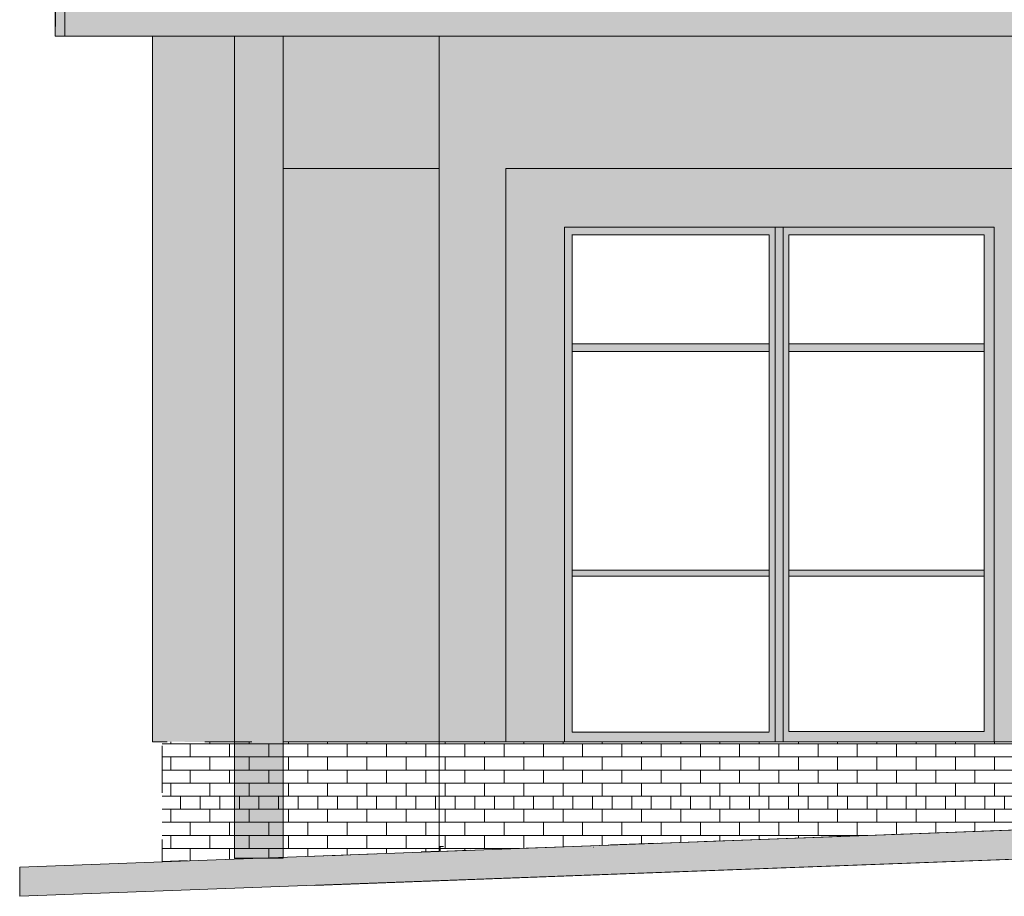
# Model space of a CAD drawing. Header units: millimetres. Extents: x -68772 to 137055, y -73300 to 19650.
# Tile 139 of 212: x 67165 to 72209, y -43661 to -39170. Entities that reach past the tile are written whole.
import ezdxf

# ---------------------------------------------------------------- set-up
doc = ezdxf.new("R2010")
doc.units = ezdxf.units.MM
doc.header["$MEASUREMENT"] = 0
doc.linetypes.add('Przerywana', pattern=[480, 240, -240])
for name, color, linetype, lineweight in [('Floors_Nr_pióra__1', 7, 'Continuous', 18), ('Nowe_0_Nr_pióra__1', 7, 'Continuous', 18), ('Nowe_0_Nr_pióra__7', 7, 'Continuous', 5), ('Nowe_440-K Belki_Nr_pióra__1', 7, 'Continuous', 18), ('Nowe_810-G Ogólne_Nr_pióra__1', 7, 'Continuous', 18), ('Nowe_810-G Ogólne_Nr_pióra__22', 22, 'Continuous', 18), ('Nowe_810-G Ogólne_Nr_pióra__26', 13, 'Continuous', 18), ('Nowe_810-G Ogólne_Nr_pióra__61', 255, 'Continuous', 18), ('Nowe_810-G Ogólne_Nr_pióra__9', 254, 'Continuous', 18), ('Nowe_NIEWIDOCZNE DACHY_Nr_pióra__1', 7, 'Continuous', 18), ('Nowe_Walls_Nr_pióra__1', 7, 'Continuous', 18), ('Spot Elevations_Nr_pióra__1', 7, 'Continuous', 18), ('Walls_Nr_pióra__1', 7, 'Continuous', 18)]:
    doc.layers.add(name, color=color, linetype=linetype, lineweight=lineweight)
pattern_1 = [(0, (0, 0), (0, 67), []), (90, (0, 0), (-201, 0), [67, -67]), (90, (100.5, 67), (-201, 0), [67, -201, 67, -67]), (90, (50.25, 201), (-100.5, 0), [67, -335])]

msp = doc.modelspace()

# ---------------------------------------------------------------- hatches: boundary and pattern name
at = {"layer": 'Nowe_0_Nr_pióra__1', "linetype": 'Continuous', "lineweight": 18}
msp.add_hatch(color=7, dxfattribs=at).paths.add_polyline_path([(67164.6, -43510.9), (79374.3, -43055.5), (82812.9, -42966.6), (89123.8, -42805.5), (89814.2, -42805.5), (89814.2, -42955.5), (82579, -43122.3), (79374.3, -43205.5), (67164.6, -43660.9)])
at = {"layer": 'Nowe_810-G Ogólne_Nr_pióra__1', "linetype": 'Continuous', "lineweight": 18}
h = msp.add_hatch(dxfattribs=at)
h.set_pattern_fill('CEGŁA___WIĄZANIE_POSPOLITE', style=0, pattern_type=2)
h.set_pattern_definition(pattern_1)
h.paths.add_polyline_path([(69313.9, -42869.3), (67894.8, -42869.3), (67894.8, -43482.2), (68676.6, -43455.9), (68676.6, -43455.5), (69319.4, -43429), (69319.4, -43405.5), (69313.9, -43405.4)])
h = msp.add_hatch(dxfattribs=at)
h.set_pattern_fill('CEGŁA___WIĄZANIE_POSPOLITE', style=0, pattern_type=2)
h.set_pattern_definition(pattern_1)
h.paths.add_polyline_path([(69313.9, -42869.3), (69313.9, -43430.8), (75168.3, -43212.4), (75168.3, -42869.3)])
at = {"layer": 'Nowe_810-G Ogólne_Nr_pióra__22', "linetype": 'Continuous', "lineweight": 18}
msp.add_hatch(color=22, dxfattribs=at).paths.add_polyline_path([(67346.3, -39254.8), (67353.6, -38804.8), (89655.6, -38804.8), (89655.6, -39254.8)])
at = {"layer": 'Nowe_810-G Ogólne_Nr_pióra__26', "linetype": 'Continuous', "lineweight": 0}
h = msp.add_hatch(color=25, dxfattribs=at)
h.paths.add_polyline_path([(72156.1, -42869.3), (69955.8, -42869.3), (69955.8, -40232.3), (72156.1, -40232.3)])
h.paths.add_polyline_path([(69995.8, -40271.6), (71003.4, -40271.6), (71003.4, -42816.1), (69995.8, -42816.1)], flags=0)
h.paths.add_polyline_path([(71105.2, -40271.6), (72105.7, -40271.6), (72105.7, -42816.1), (71105.2, -42816.1)], flags=0)
for points in [[(69995.8, -40831.1), (72105.7, -40831.1), (72105.7, -40870.4), (69995.8, -40870.4)], [(69995.8, -41991), (72105.7, -41991), (72105.7, -42021.6), (69995.8, -42021.6)]]:
    msp.add_hatch(color=25, dxfattribs=at).paths.add_polyline_path(points)
at = {"layer": 'Nowe_810-G Ogólne_Nr_pióra__61', "linetype": 'Continuous', "lineweight": 18}
for points in [[(69313.9, -39932.3), (68514.9, -39932.3), (68514.9, -42869.3), (69313.9, -42869.3)], [(69655.8, -42869.3), (69708.8, -42869.3), (69955.8, -42869.3), (69955.8, -40232.3), (70949.6, -40232.3), (72156.1, -40232.3), (72156.1, -42869.3), (72577.3, -42869.3), (72577.3, -40232.3), (73564.9, -40232.3), (73564.9, -39932.3), (70985.8, -39932.3), (69655.8, -39932.3)]]:
    msp.add_hatch(color=255, dxfattribs=at).paths.add_polyline_path(points)
at = {"layer": 'Nowe_810-G Ogólne_Nr_pióra__9', "linetype": 'Continuous', "lineweight": 18}
for points in [[(67844.8, -39254.8), (67844.8, -42869.3), (68244.8, -42870), (68244.8, -42869.3), (68264.9, -42869.3), (68264.9, -39932.3), (69336.1, -39932.3), (69336.1, -39254.8)], [(68514.9, -39254.8), (68264.9, -39254.8), (68264.9, -43465.2), (68514.9, -43465.2)], [(69313.9, -39254.8), (69313.9, -42869.3), (69655.8, -42869.3), (69655.8, -39932.3), (70985.8, -39932.3), (73564.9, -39932.3), (73564.9, -39254.8), (71067.8, -39254.8)]]:
    msp.add_hatch(color=254, dxfattribs=at).paths.add_polyline_path(points)

# ---------------------------------------------------------------- linework, layer by layer
at = {"layer": 'Floors_Nr_pióra__1', "color": 7, "linetype": 'Continuous', "lineweight": 18}
for p, q in [((79374.3, -43055.5), (68676.6, -43455.5)), ((68676.6, -43605.5), (79374.3, -43205.5))]:
    msp.add_line(p, q, dxfattribs=at)
at = {"layer": 'Nowe_0_Nr_pióra__1', "color": 7, "linetype": 'Continuous', "lineweight": 18, "flags": 128}
msp.add_lwpolyline([(67164.6, -43510.9), (79374.3, -43055.5), (82812.9, -42966.6), (89123.8, -42805.5), (89814.2, -42805.5), (89814.2, -42955.5), (82579, -43122.3), (79374.3, -43205.5), (67164.6, -43660.9)], close=True, dxfattribs=at)
at = {"layer": 'Nowe_0_Nr_pióra__7', "color": 7, "linetype": 'Continuous', "lineweight": 5}
msp.add_line((67844.8, -42869.3), (67919.4, -42869.3), dxfattribs=at)
at = {"layer": 'Nowe_440-K Belki_Nr_pióra__1', "color": 7, "linetype": 'Continuous', "lineweight": 18}
for p, q in [((67346.3, -39254.8), (67346.3, -38804.8)), ((89655.6, -39254.8), (67346.3, -39254.8))]:
    msp.add_line(p, q, dxfattribs=at)
at = {"layer": 'Nowe_810-G Ogólne_Nr_pióra__1', "color": 7, "linetype": 'Przerywana', "lineweight": 18, "flags": 128}
for points in [[(67346.3, -39254.8), (67353.6, -38804.8), (89655.6, -38804.8), (89655.6, -39254.8)], [(69313.9, -42869.3), (67894.8, -42869.3), (67894.8, -43482.2), (68676.6, -43455.9), (68676.6, -43455.5), (69319.4, -43429), (69319.4, -43405.5), (69313.9, -43405.4)], [(69313.9, -42869.3), (69313.9, -43430.8), (75168.3, -43212.4), (75168.3, -42869.3)]]:
    msp.add_lwpolyline(points, close=True, dxfattribs=at)
at = {"layer": 'Nowe_810-G Ogólne_Nr_pióra__1', "color": 7, "linetype": 'Continuous', "lineweight": 18, "flags": 128}
for points in [[(68514.9, -39254.8), (68264.9, -39254.8), (68264.9, -43465.2), (68514.9, -43465.2)], [(69313.9, -39932.3), (68514.9, -39932.3), (68514.9, -42869.3), (69313.9, -42869.3)], [(69655.8, -42869.3), (69708.8, -42869.3), (69955.8, -42869.3), (69955.8, -40232.3), (70949.6, -40232.3), (72156.1, -40232.3), (72156.1, -42869.3), (72577.3, -42869.3), (72577.3, -40232.3), (73564.9, -40232.3), (73564.9, -39932.3), (70985.8, -39932.3), (69655.8, -39932.3)]]:
    msp.add_lwpolyline(points, close=True, dxfattribs=at)
at = {"layer": 'Nowe_NIEWIDOCZNE DACHY_Nr_pióra__1', "color": 7, "linetype": 'Continuous', "lineweight": 18}
msp.add_line((67402.6, -37446.9), (67395.5, -39254.9), dxfattribs=at)
at = {"layer": 'Nowe_Walls_Nr_pióra__1', "color": 7, "linetype": 'Continuous', "lineweight": 18}
for p, q in [((69955.8, -40232.3), (70949.6, -40232.3)), ((69955.8, -40232.3), (72156.1, -40232.3)), ((69955.8, -42869.3), (69955.8, -40232.3)), ((70949.6, -40232.3), (72156.1, -40232.3)), ((71035.2, -40232.3), (71035.2, -42869.3)), ((71075.2, -42869.3), (71075.2, -40232.3)), ((72156.1, -40232.3), (72156.1, -41882.3)), ((72156.1, -40232.3), (72156.1, -42869.3)), ((69995.8, -40270.8), (69995.8, -42819.4)), ((69995.8, -40271.6), (71003.4, -40271.6)), ((71003.4, -42816.1), (71003.4, -40271.6)), ((71105.2, -42816.1), (71105.2, -40271.6)), ((71105.2, -40271.6), (72105.7, -40271.6)), ((72105.7, -40271.6), (72105.7, -42816.1)), ((71003.4, -40831.1), (69995.8, -40831.1)), ((72105.7, -40831.1), (71105.2, -40831.1)), ((69995.8, -40870.4), (71003.4, -40870.4)), ((71105.2, -40870.4), (72105.7, -40870.4)), ((71003.4, -41991), (69995.8, -41991)), ((72105.7, -41991), (71105.2, -41991)), ((69995.8, -42021.6), (71003.4, -42021.6)), ((71105.2, -42021.6), (72105.7, -42021.6)), ((69995.8, -42819.4), (71003.4, -42819.4)), ((72105.7, -42816.1), (71105.2, -42816.1)), ((68514.9, -42869.3), (69955.8, -42869.3)), ((69708.8, -42869.3), (70949.6, -42869.3)), ((69955.8, -42869.3), (70949.6, -42869.3)), ((70949.6, -42869.3), (73564.9, -42869.3))]:
    msp.add_line(p, q, dxfattribs=at)
at = {"layer": 'Spot Elevations_Nr_pióra__1', "color": 7, "linetype": 'Continuous', "lineweight": 18}
msp.add_line((70104.9, -43408.6), (70105.6, -43408.6), dxfattribs=at)
at = {"layer": 'Walls_Nr_pióra__1', "color": 7, "linetype": 'Continuous', "lineweight": 18}
for p, q in [((67844.8, -39254.8), (67844.8, -42869.3)), ((68264.9, -43365.3), (68264.9, -39254.8)), ((68514.9, -43357.9), (68514.9, -39254.8)), ((69313.9, -40232.3), (69313.9, -39254.8)), ((69313.9, -43429), (69313.9, -40232.3)), ((69955.8, -40232.3), (69955.8, -41882.3)), ((69955.8, -40232.3), (70949.6, -40232.3)), ((69955.8, -42869.3), (69955.8, -40232.3)), ((69955.8, -40232.3), (70949.6, -40232.3)), ((70949.6, -40232.3), (72156.1, -40232.3)), ((70949.6, -40232.3), (72156.1, -40232.3)), ((72156.1, -40232.3), (72156.1, -41882.3)), ((72156.1, -40232.3), (72156.1, -42869.3)), ((69319.4, -43405.5), (69336.1, -43405.7))]:
    msp.add_line(p, q, dxfattribs=at)

doc.saveas('drawing.dxf')
